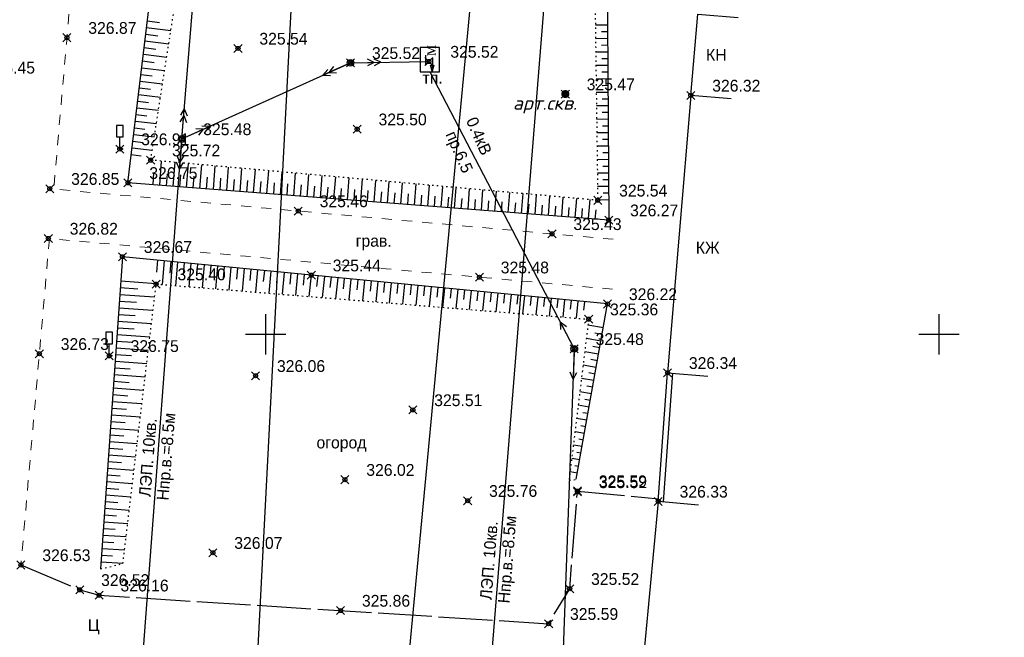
# Model space of a CAD drawing. Header units: metres. Extents: x 705573 to 711566, y 4301675 to 4311183.
# Tile 132 of 256: x 708210 to 708283, y 4309259 to 4309305. Entities that reach past the tile are written whole.
import ezdxf

# ---------------------------------------------------------------- set-up
doc = ezdxf.new("R2010")
doc.units = ezdxf.units.M
doc.header["$LTSCALE"] = 0.5
doc.header["$PDMODE"] = 35
doc.header["$PDSIZE"] = 0.3
for name, pattern in [('Auto_Street_NotBorder_Line_m1', [3, 1.5, -1.5]), ('ДОРОГИ_СТРОЯЩ', [9, 8, -1]), ('Контура низ откосов  Штриховая 0.1-0.5 - - - - - - -', [0.6, 0.1, -0.5])]:
    doc.linetypes.add(name, pattern=pattern)
for name, color, linetype in [('(001) Сетка', 92, 'Continuous'), ('(004) Точки рельефа', 7, 'Continuous'), ('(007) Здания', 7, 'Continuous'), ('(013) Газ', 30, 'ИК_Газопровод -------г--------'), ('(016) Кабель', 1, 'Continuous'), ('(019) Связь', 3, 'ИК_КАБ_СВЯЗИ'), ('(022) Возд. Линии', 7, 'Continuous'), ('(025) Дорога', 7, 'Continuous'), ('(026) Д_знаки', 7, 'Continuous'), ('(028) Гидротехн.', 7, 'Continuous'), ('(035) Откосы', 7, 'Continuous'), ('(037) Контуры', 7, 'Continuous'), ('(040) Ограда', 7, 'Continuous')]:
    doc.layers.add(name, color=color, linetype=linetype)
doc.layers.add('AUTO#_ROADS_EXIST_L', color=7, linetype='Continuous', lineweight=15, true_color=0x000000)
doc.styles.add('BM-431', font='txt')
doc.styles.add('D-431', font='txt')
doc.styles.add('P-131', font='txt')
doc.styles.add('S', font='txtwr', dxfattribs={"oblique": 15})
doc.styles.get("Standard").update_dxf_attribs({"font": 'times.ttf'})
doc.linetypes.add('GAZ_VOZDUSH', pattern='A,1,-2,["~",Standard,S=3,R=0,X=-1.5,Y=-1.5],-1,10', length=14)
doc.linetypes.add('ИК_Газопровод -------г--------', pattern='A,9,-0.6,["Г",Standard,S=1.2,R=0,X=0,Y=-0.6],-1.2', length=10.8)
doc.linetypes.add('ИК_КАБ_СВЯЗИ', pattern='A,4,["o",Standard,S=0.5,R=0,X=0,Y=-0.125],4,-2', length=10)
doc.linetypes.add('ОГРАДА_ГЛИН', pattern='A,4,["|",Standard,S=0.8,R=0,X=0,Y=-0.8],0.5,["|",Standard,S=0.8,R=0,X=0,Y=-0.8],3.5', length=8)

# ---------------------------------------------------------------- blocks, each defined once
blk = doc.blocks.new('strela1')
at = {"layer": '(022) Возд. Линии'}
for p, q in [((-2, 0), (-1.5, 0.25)), ((0, 0), (-2, 0)), ((-2, 0), (-1.5, -0.25)), ((-1.5, 0), (-1, 0.25)), ((-1.5, 0), (-1, -0.25))]:
    blk.add_line(p, q, dxfattribs=at)
blk = doc.blocks.new('strela2')
at = {"layer": '(022) Возд. Линии'}
for p, q in [((0, 0), (2, 0)), ((1.5, 0), (1, 0.25)), ((1.5, 0), (1, -0.25)), ((2, 0), (1.5, 0.25)), ((2, 0), (1.5, -0.25))]:
    blk.add_line(p, q, dxfattribs=at)
blk = doc.blocks.new('STOLB')
at = {"layer": '(022) Возд. Линии'}
blk.add_circle((0, 0), 0.25, dxfattribs=at)
blk = doc.blocks.new('I02063')
at = {"linetype": 'Continuous'}
blk.add_lwpolyline([(-0.5, 3.5), (-0.5, 1.8), (0.5, 1.8), (0.5, 3.5)], close=True, dxfattribs=at)
blk.add_lwpolyline([(0.5, 0), (0, 0), (0, 1.8)], dxfattribs=at)
at = {"color": 4, "style": 'S', "oblique": 15}
blk.add_attdef('Z', (1.280972, -0.066143), '', height=2, dxfattribs=at)
blk = doc.blocks.new('S1')
at = {"layer": '(022) Возд. Линии'}
for p, q in [((-2, 0), (-1.5, 0.25)), ((-2, 0), (-1.5, -0.25)), ((0, 0), (-2, 0))]:
    blk.add_line(p, q, dxfattribs=at)
blk = doc.blocks.new('S2')
at = {"layer": '(022) Возд. Линии'}
for p, q in [((0, 0), (2, 0)), ((2, 0), (1.5, 0.25)), ((2, 0), (1.5, -0.25))]:
    blk.add_line(p, q, dxfattribs=at)
blk = doc.blocks.new('SS')
at = {"layer": '(022) Возд. Линии'}
blk.add_circle((0, 0), 0.25, dxfattribs=at)
blk = doc.blocks.new('301')
at = {"color": 3, "linetype": 'Continuous', "const_width": 0.6}
blk.add_lwpolyline([(-0.3, 0, 1), (0.3, 0, 1)], format="xyb", close=True, dxfattribs=at)
at = {"color": 7, "style": 'S', "oblique": 15, "flags": 8}
blk.add_attdef('SK', (1.383373, -1.013531), '', height=2, dxfattribs=at)
blk = doc.blocks.new('Setka')
at = {"layer": '(001) Сетка'}
for p, q in [((0, 1.5), (0, -1.5)), ((-1.5, 0), (1.5, 0))]:
    blk.add_line(p, q, dxfattribs=at)

msp = doc.modelspace()

# ---------------------------------------------------------------- linework, layer by layer
at = {"layer": '(007) Здания', "flags": 128}
for points, elevation in [([(708260.039, 4309299.119), (708260.556, 4309305.161), (708263.545, 4309304.906)], 326.322), ([(708263.028, 4309298.868), (708260.039, 4309299.119), (708258.309, 4309278.531), (708261.298, 4309278.28)], 326.332), ([(708260.604, 4309268.702), (708257.617, 4309268.985), (708255.678, 4309248.487), (708258.665, 4309248.204)], 326.344)]:
    msp.add_lwpolyline(points, dxfattribs=dict(at, elevation=elevation))
at = {"layer": '(013) Газ', "linetype": 'GAZ_VOZDUSH', "elevation": 325.111, "flags": 128}
msp.add_lwpolyline([(708230.073, 4309915.549), (708237.064, 4309914.631), (708237.796, 4309906.21), (708237.948, 4309892.645), (708271.633, 4309889.795), (708271.633, 4309889.795), (708293.165, 4309888.333), (708284.482, 4309721.935), (708278.28, 4309632.416), (708278.086, 4309626.002), (708267.101, 4309554.457), (708203.286, 4308878.051), (708188.652, 4308618.677), (708188.652, 4308585.677)], dxfattribs=at)
at = {"layer": '(016) Кабель', "color": 0}
for p, q in [((708240.345, 4309302.116, -1.642), (708240.337, 4309301.366, -1.642)), ((708240.337, 4309301.366, -1.642), (708240.843, 4309301.91, -1.642)), ((708240.843, 4309301.91, -1.642), (708240.832, 4309300.91, -1.642)), ((708240.832, 4309300.91, -1.642), (708240.712, 4309301.362, -1.642)), ((708240.712, 4309301.362, -1.642), (708240.962, 4309301.359, -1.642)), ((708240.962, 4309301.359, -1.642), (708240.832, 4309300.91, -1.642))]:
    msp.add_line(p, q, dxfattribs=at)
at = {"layer": '(016) Кабель', "color": 0, "elevation": -1.642}
msp.add_lwpolyline([(708239.936, 4309300.865), (708241.386, 4309300.865), (708241.386, 4309300.865), (708241.386, 4309302.681), (708239.936, 4309302.681), (708239.936, 4309300.865)], close=True, dxfattribs=at)
at = {"layer": '(019) Связь', "elevation": 325.726, "flags": 128}
msp.add_lwpolyline([(708153.006, 4308571.818), (708156.993, 4308609.509), (708156.993, 4308609.509), (708174.147, 4308666.959), (708174.323, 4308670.733), (708195.362, 4308919.928), (708204.073, 4309029.859), (708218.911, 4309205.253), (708226.164, 4309224.91), (708236.601, 4309425.449), (708237.563, 4309445.941), (708241.532, 4309518.706), (708251.542, 4309611.078), (708253.161, 4309631.293), (708257.428, 4309700.42), (708258.881, 4309712.256), (708269.326, 4309836.622), (708270.394, 4309849.381), (708278.265, 4309932.284), (708280.616, 4309944.696), (708295.324, 4310108.263), (708303.766, 4310173.623), (708303.348, 4310191.009), (708305.187, 4310238.893), (708306.696, 4310249.894), (708308.615, 4310273.087), (708309.889, 4310281.813), (708320.552, 4310401.57), (708321.594, 4310412.943), (708336.888, 4310582.457), (708345.287, 4310694.486), (708346.981, 4310695.558), (708355.083, 4310696.931), (708358.134, 4310696.437)], dxfattribs=at)
at = {"layer": '(022) Возд. Линии', "flags": 128}
for points, elevation in [([(708173.508, 4308716.069), (708180.426, 4308788.09), (708187.561, 4308888.99), (708190.623, 4308921.469), (708195.781, 4308976.19), (708203.64, 4309069.965), (708211.44, 4309164.292), (708218.596, 4309250.651), (708219.251, 4309256.066), (708222.239, 4309295.887), (708225.833, 4309339.604), (708227.553, 4309406.946), (708237.806, 4309505.385), (708242.302, 4309555.66), (708248.423, 4309625.619), (708247.859, 4309642.821), (708189.324, 4309635.604)], -1.642), ([(708193.113, 4309415.99), (708231.85, 4309412.414), (708252.432, 4309429.3), (708256.599, 4309394.679), (708250.049, 4309317.143), (708243.396, 4309234.803), (708236.639, 4309154.46), (708229.091, 4309058.79), (708221.041, 4308960.485), (708213.333, 4308863.386), (708205.917, 4308779.386), (708198.539, 4308684.64), (708194.357, 4308635.494), (708189.106, 4308573.79)], 325.897), ([(708222.239, 4309295.887), (708234.77, 4309301.543), (708240.59, 4309301.638)], -1.642), ([(708240.661, 4309300.865), (708251.381, 4309280.312), (708249.914, 4309240.464), (708254.9, 4309237.569)], -1.642)]:
    msp.add_lwpolyline(points, dxfattribs=dict(at, elevation=elevation))
at = {"layer": '(025) Дорога', "linetype": 'ДОРОГИ_СТРОЯЩ', "elevation": 325.591, "flags": 128}
msp.add_lwpolyline([(708210.291, 4309264.267), (708214.658, 4309262.423), (708216.096, 4309262.019), (708249.48, 4309259.908), (708251.042, 4309262.504), (708251.616, 4309269.756), (708257.636, 4309269.187)], dxfattribs=at)
at = {"layer": '(035) Откосы'}
for p, q in [((708219.682, 4309304.648, 326.27), (708220.591, 4309304.539, 326.27)), ((708219.622, 4309304.153, 326.27), (708221.423, 4309303.936, 326.27)), ((708253.846, 4309304.336, 326.27), (708252.95, 4309304.33, 326.27)), ((708253.849, 4309303.837, 326.27), (708253.403, 4309303.834, 326.27)), ((708219.503, 4309303.162, 326.27), (708221.269, 4309302.949, 326.27)), ((708219.562, 4309303.657, 326.27), (708220.454, 4309303.55, 326.27)), ((708253.853, 4309303.337, 326.27), (708252.964, 4309303.332, 326.27)), ((708219.443, 4309302.666, 326.27), (708220.318, 4309302.561, 326.27)), ((708253.859, 4309302.339, 326.27), (708252.977, 4309302.333, 326.27)), ((708253.856, 4309302.838, 326.27), (708253.413, 4309302.835, 326.27)), ((708219.324, 4309301.675, 326.27), (708220.182, 4309301.572, 326.27)), ((708219.384, 4309302.17, 326.27), (708221.116, 4309301.962, 326.27)), ((708253.863, 4309301.84, 326.27), (708253.423, 4309301.837, 326.27)), ((708219.264, 4309301.179, 326.27), (708220.962, 4309300.975, 326.27)), ((708253.866, 4309301.341, 326.27), (708252.991, 4309301.335, 326.27)), ((708253.869, 4309300.842, 326.27), (708253.433, 4309300.839, 326.27)), ((708219.145, 4309300.188, 326.27), (708220.809, 4309299.988, 326.27)), ((708219.205, 4309300.684, 326.27), (708220.045, 4309300.583, 326.27)), ((708253.873, 4309300.343, 326.27), (708253.005, 4309300.337, 326.27)), ((708219.086, 4309299.693, 326.27), (708219.909, 4309299.594, 326.27)), ((708253.879, 4309299.344, 326.27), (708253.018, 4309299.339, 326.27)), ((708253.876, 4309299.844, 326.27), (708253.444, 4309299.841, 326.27)), ((708218.966, 4309298.701, 326.27), (708219.772, 4309298.605, 326.27)), ((708219.026, 4309299.197, 326.27), (708220.655, 4309299.001, 326.27)), ((708253.882, 4309298.845, 326.27), (708253.454, 4309298.842, 326.27)), ((708218.907, 4309298.206, 326.27), (708220.501, 4309298.014, 326.27)), ((708253.886, 4309298.346, 326.27), (708253.032, 4309298.34, 326.27)), ((708218.787, 4309297.215, 326.27), (708220.348, 4309297.027, 326.27)), ((708218.847, 4309297.71, 326.27), (708219.636, 4309297.615, 326.27)), ((708253.892, 4309297.348, 326.27), (708253.045, 4309297.342, 326.27)), ((708253.889, 4309297.847, 326.27), (708253.464, 4309297.844, 326.27)), ((708218.728, 4309296.719, 326.27), (708219.499, 4309296.626, 326.27)), ((708253.896, 4309296.849, 326.27), (708253.474, 4309296.846, 326.27)), ((708218.609, 4309295.728, 326.27), (708219.363, 4309295.637, 326.27)), ((708218.668, 4309296.224, 326.27), (708220.194, 4309296.04, 326.27)), ((708253.899, 4309296.35, 326.27), (708253.059, 4309296.344, 326.27)), ((708253.902, 4309295.851, 326.27), (708253.484, 4309295.848, 326.27)), ((708218.549, 4309295.233, 326.27), (708220.041, 4309295.053, 326.27)), ((708253.906, 4309295.351, 326.27), (708253.072, 4309295.346, 326.27)), ((708218.489, 4309294.737, 326.27), (708219.227, 4309294.648, 326.27)), ((708220.6, 4309292.448, 326.27), (708220.739, 4309294.243, 326.27)), ((708253.912, 4309294.353, 326.27), (708253.086, 4309294.348, 326.27)), ((708253.909, 4309294.852, 326.27), (708253.494, 4309294.85, 326.27)), ((708221.595, 4309292.37, 326.27), (708221.734, 4309294.154, 326.27)), ((708222.591, 4309292.293, 326.27), (708222.728, 4309294.064, 326.27)), ((708223.586, 4309292.216, 326.27), (708223.722, 4309293.975, 326.27)), ((708224.581, 4309292.139, 326.27), (708224.717, 4309293.886, 326.27)), ((708225.576, 4309292.062, 326.27), (708225.711, 4309293.797, 326.27)), ((708226.572, 4309291.984, 326.27), (708226.705, 4309293.707, 326.27)), ((708227.567, 4309291.907, 326.27), (708227.7, 4309293.618, 326.27)), ((708228.562, 4309291.83, 326.27), (708228.694, 4309293.529, 326.27)), ((708253.916, 4309293.854, 326.27), (708253.504, 4309293.851, 326.27)), ((708220.102, 4309292.486, 326.27), (708220.172, 4309293.387, 326.27)), ((708221.098, 4309292.409, 326.27), (708221.167, 4309293.304, 326.27)), ((708222.093, 4309292.332, 326.27), (708222.162, 4309293.22, 326.27)), ((708223.088, 4309292.255, 326.27), (708223.157, 4309293.137, 326.27)), ((708224.083, 4309292.177, 326.27), (708224.151, 4309293.054, 326.27)), ((708225.079, 4309292.1, 326.27), (708225.146, 4309292.971, 326.27)), ((708226.074, 4309292.023, 326.27), (708226.141, 4309292.887, 326.27)), ((708227.069, 4309291.946, 326.27), (708227.136, 4309292.804, 326.27)), ((708229.558, 4309291.753, 326.27), (708229.688, 4309293.439, 326.27)), ((708230.553, 4309291.675, 326.27), (708230.683, 4309293.35, 326.27)), ((708231.548, 4309291.598, 326.27), (708231.677, 4309293.261, 326.27)), ((708232.543, 4309291.521, 326.27), (708232.671, 4309293.172, 326.27)), ((708233.539, 4309291.444, 326.27), (708233.666, 4309293.082, 326.27)), ((708234.534, 4309291.367, 326.27), (708234.66, 4309292.993, 326.27)), ((708235.529, 4309291.289, 326.27), (708235.654, 4309292.904, 326.27)), ((708236.525, 4309291.212, 326.27), (708236.649, 4309292.815, 326.27)), ((708253.919, 4309293.355, 326.27), (708253.1, 4309293.349, 326.27)), ((708253.922, 4309292.856, 326.27), (708253.514, 4309292.853, 326.27)), ((708228.065, 4309291.869, 326.27), (708228.131, 4309292.721, 326.27)), ((708229.06, 4309291.791, 326.27), (708229.126, 4309292.638, 326.27)), ((708230.055, 4309291.714, 326.27), (708230.12, 4309292.554, 326.27)), ((708231.05, 4309291.637, 326.27), (708231.115, 4309292.471, 326.27)), ((708232.046, 4309291.56, 326.27), (708232.11, 4309292.388, 326.27)), ((708233.041, 4309291.482, 326.27), (708233.105, 4309292.305, 326.27)), ((708234.036, 4309291.405, 326.27), (708234.1, 4309292.221, 326.27)), ((708235.032, 4309291.328, 326.27), (708235.094, 4309292.138, 326.27)), ((708236.027, 4309291.251, 326.27), (708236.089, 4309292.055, 326.27)), ((708237.52, 4309291.135, 326.27), (708237.643, 4309292.725, 326.27)), ((708238.515, 4309291.058, 326.27), (708238.638, 4309292.636, 326.27)), ((708239.51, 4309290.981, 326.27), (708239.632, 4309292.547, 326.27)), ((708240.506, 4309290.903, 326.27), (708240.626, 4309292.457, 326.27)), ((708241.501, 4309290.826, 326.27), (708241.621, 4309292.368, 326.27)), ((708242.496, 4309290.749, 326.27), (708242.615, 4309292.279, 326.27)), ((708243.492, 4309290.672, 326.27), (708243.609, 4309292.19, 326.27)), ((708244.487, 4309290.595, 326.27), (708244.604, 4309292.1, 326.27)), ((708253.925, 4309292.357, 326.27), (708253.113, 4309292.351, 326.27)), ((708237.022, 4309291.174, 326.27), (708237.084, 4309291.972, 326.27)), ((708238.017, 4309291.096, 326.27), (708238.079, 4309291.888, 326.27)), ((708239.013, 4309291.019, 326.27), (708239.074, 4309291.805, 326.27)), ((708240.008, 4309290.942, 326.27), (708240.069, 4309291.722, 326.27)), ((708241.003, 4309290.865, 326.27), (708241.063, 4309291.639, 326.27)), ((708241.999, 4309290.788, 326.27), (708242.058, 4309291.556, 326.27)), ((708242.994, 4309290.71, 326.27), (708243.053, 4309291.472, 326.27)), ((708243.989, 4309290.633, 326.27), (708244.048, 4309291.389, 326.27)), ((708244.984, 4309290.556, 326.27), (708245.043, 4309291.306, 326.27)), ((708245.482, 4309290.517, 326.27), (708245.598, 4309292.011, 326.27)), ((708246.477, 4309290.44, 326.27), (708246.592, 4309291.922, 326.27)), ((708247.473, 4309290.363, 326.27), (708247.587, 4309291.832, 326.27)), ((708248.468, 4309290.286, 326.27), (708248.581, 4309291.743, 326.27)), ((708249.463, 4309290.208, 326.27), (708249.575, 4309291.654, 326.27)), ((708250.459, 4309290.131, 326.27), (708250.57, 4309291.565, 326.27)), ((708251.454, 4309290.054, 326.27), (708251.564, 4309291.475, 326.27)), ((708252.449, 4309289.977, 326.27), (708252.558, 4309291.386, 326.27)), ((708253.932, 4309291.358, 326.27), (708253.127, 4309291.353, 326.27)), ((708253.929, 4309291.858, 326.27), (708253.524, 4309291.855, 326.27)), ((708245.98, 4309290.479, 326.27), (708246.037, 4309291.223, 326.27)), ((708246.975, 4309290.401, 326.27), (708247.032, 4309291.139, 326.27)), ((708247.97, 4309290.324, 326.27), (708248.027, 4309291.056, 326.27)), ((708248.966, 4309290.247, 326.27), (708249.022, 4309290.973, 326.27)), ((708249.961, 4309290.17, 326.27), (708250.017, 4309290.89, 326.27)), ((708250.956, 4309290.093, 326.27), (708251.012, 4309290.806, 326.27)), ((708251.951, 4309290.015, 326.27), (708252.006, 4309290.723, 326.27)), ((708252.947, 4309289.938, 326.27), (708253.001, 4309290.64, 326.27)), ((708220.382, 4309286.004), (708220.468, 4309286.887)), ((708220.792, 4309285.08), (708220.963, 4309286.839)), ((708221.373, 4309285.915), (708221.459, 4309286.791)), ((708221.784, 4309284.999), (708221.954, 4309286.743)), ((708222.364, 4309285.827), (708222.449, 4309286.695)), ((708222.776, 4309284.919), (708222.944, 4309286.647)), ((708223.356, 4309285.739), (708223.439, 4309286.599)), ((708223.768, 4309284.838), (708223.934, 4309286.55)), ((708224.347, 4309285.65), (708224.429, 4309286.502)), ((708224.76, 4309284.758), (708224.925, 4309286.454)), ((708225.338, 4309285.562), (708225.42, 4309286.406)), ((708225.751, 4309284.677), (708225.915, 4309286.358)), ((708226.329, 4309285.473), (708226.41, 4309286.31)), ((708226.743, 4309284.597), (708226.905, 4309286.262)), ((708227.32, 4309285.385), (708227.4, 4309286.213)), ((708227.735, 4309284.517), (708227.895, 4309286.165)), ((708228.311, 4309285.297), (708228.391, 4309286.117)), ((708228.727, 4309284.436), (708228.886, 4309286.069)), ((708229.302, 4309285.208), (708229.381, 4309286.021)), ((708229.719, 4309284.356), (708229.876, 4309285.973)), ((708230.293, 4309285.12), (708230.371, 4309285.924)), ((708230.711, 4309284.275), (708230.866, 4309285.876)), ((708231.284, 4309285.032), (708231.361, 4309285.828)), ((708231.702, 4309284.195), (708231.857, 4309285.78)), ((708232.275, 4309284.943), (708232.352, 4309285.732)), ((708232.694, 4309284.114), (708232.847, 4309285.684)), ((708233.266, 4309284.855), (708233.342, 4309285.636)), ((708233.686, 4309284.034), (708233.837, 4309285.587)), ((708234.257, 4309284.766), (708234.332, 4309285.539)), ((708234.678, 4309283.953), (708234.827, 4309285.491)), ((708235.248, 4309284.678), (708235.323, 4309285.443)), ((708218.971, 4309284.734), (708217.668, 4309284.826)), ((708220.333, 4309285.138), (708217.703, 4309285.322)), ((708235.67, 4309283.873), (708235.818, 4309285.395)), ((708236.239, 4309284.59), (708236.313, 4309285.347)), ((708236.662, 4309283.793), (708236.808, 4309285.299)), ((708237.23, 4309284.501), (708237.303, 4309285.25)), ((708237.653, 4309283.712), (708237.798, 4309285.202)), ((708238.221, 4309284.413), (708238.293, 4309285.154)), ((708238.645, 4309283.632), (708238.789, 4309285.106)), ((708239.212, 4309284.325), (708239.284, 4309285.058)), ((708239.637, 4309283.551), (708239.779, 4309285.01)), ((708240.204, 4309284.236), (708240.274, 4309284.962)), ((708240.629, 4309283.471), (708240.769, 4309284.913)), ((708241.195, 4309284.148), (708241.264, 4309284.865)), ((708241.621, 4309283.39), (708241.759, 4309284.817)), ((708242.186, 4309284.06), (708242.255, 4309284.769)), ((708242.613, 4309283.31), (708242.75, 4309284.721)), ((708220.216, 4309284.149), (708217.633, 4309284.329)), ((708243.177, 4309283.971), (708243.245, 4309284.673)), ((708243.604, 4309283.23), (708243.74, 4309284.624)), ((708244.168, 4309283.883), (708244.235, 4309284.576)), ((708244.596, 4309283.149), (708244.73, 4309284.528)), ((708245.159, 4309283.794), (708245.225, 4309284.48)), ((708245.588, 4309283.069), (708245.721, 4309284.432)), ((708246.15, 4309283.706), (708246.216, 4309284.384)), ((708246.58, 4309282.988), (708246.711, 4309284.336)), ((708247.141, 4309283.618), (708247.206, 4309284.287)), ((708247.572, 4309282.908), (708247.701, 4309284.239)), ((708248.132, 4309283.529), (708248.196, 4309284.191)), ((708248.564, 4309282.827), (708248.691, 4309284.143)), ((708249.123, 4309283.441), (708249.187, 4309284.095)), ((708249.555, 4309282.747), (708249.682, 4309284.047)), ((708250.114, 4309283.353), (708250.177, 4309283.999)), ((708220.098, 4309283.16), (708217.564, 4309283.337)), ((708218.878, 4309283.744), (708217.598, 4309283.833)), ((708250.547, 4309282.666), (708250.672, 4309283.95)), ((708251.105, 4309283.264), (708251.167, 4309283.902)), ((708251.539, 4309282.586), (708251.662, 4309283.854)), ((708252.096, 4309283.176), (708252.157, 4309283.806)), ((708218.784, 4309282.753), (708217.529, 4309282.841)), ((708218.691, 4309281.762), (708217.46, 4309281.848)), ((708219.981, 4309282.17), (708217.494, 4309282.344)), ((708252.401, 4309282.094), (708253.542, 4309281.891)), ((708219.863, 4309281.181), (708217.425, 4309281.352)), ((708252.281, 4309281.105), (708253.368, 4309280.911)), ((708252.898, 4309281.5), (708253.455, 4309281.401)), ((708219.746, 4309280.192), (708217.355, 4309280.359)), ((708218.597, 4309280.771), (708217.39, 4309280.856)), ((708252.75, 4309280.516), (708253.28, 4309280.421)), ((708218.504, 4309279.78), (708217.321, 4309279.863)), ((708252.16, 4309280.116), (708253.193, 4309279.932)), ((708218.41, 4309278.789), (708217.251, 4309278.87)), ((708219.628, 4309279.203), (708217.286, 4309279.367)), ((708252.04, 4309279.127), (708253.019, 4309278.952)), ((708252.603, 4309279.532), (708253.106, 4309279.442)), ((708219.51, 4309278.214), (708217.217, 4309278.374)), ((708251.919, 4309278.137), (708252.844, 4309277.973)), ((708252.455, 4309278.547), (708252.931, 4309278.462)), ((708218.317, 4309277.799), (708217.182, 4309277.878)), ((708252.308, 4309277.563), (708252.757, 4309277.483)), ((708218.223, 4309276.808), (708217.112, 4309276.885)), ((708219.393, 4309277.225), (708217.147, 4309277.382)), ((708251.799, 4309277.148), (708252.67, 4309276.993)), ((708219.275, 4309276.235), (708217.078, 4309276.389)), ((708251.678, 4309276.159), (708252.495, 4309276.014)), ((708252.16, 4309276.578), (708252.582, 4309276.503)), ((708219.158, 4309275.246), (708217.008, 4309275.397)), ((708218.13, 4309275.817), (708217.043, 4309275.893)), ((708252.013, 4309275.594), (708252.408, 4309275.524)), ((708218.036, 4309274.826), (708216.974, 4309274.9)), ((708251.558, 4309275.17), (708252.321, 4309275.034)), ((708251.866, 4309274.61), (708252.233, 4309274.544)), ((708217.943, 4309273.835), (708216.904, 4309273.908)), ((708219.04, 4309274.257), (708216.939, 4309274.404)), ((708251.438, 4309274.181), (708252.146, 4309274.054)), ((708218.923, 4309273.268), (708216.87, 4309273.412)), ((708251.317, 4309273.192), (708251.971, 4309273.075)), ((708251.718, 4309273.625), (708252.059, 4309273.565)), ((708218.805, 4309272.279), (708216.8, 4309272.419)), ((708217.849, 4309272.844), (708216.835, 4309272.915)), ((708251.571, 4309272.641), (708251.884, 4309272.585)), ((708217.756, 4309271.853), (708216.765, 4309271.923)), ((708251.197, 4309272.202), (708251.797, 4309272.095)), ((708251.423, 4309271.657), (708251.71, 4309271.606)), ((708217.662, 4309270.863), (708216.696, 4309270.93)), ((708218.687, 4309271.29), (708216.731, 4309271.426)), ((708251.076, 4309271.213), (708251.622, 4309271.116)), ((708218.57, 4309270.3), (708216.661, 4309270.434)), ((708218.452, 4309269.311), (708216.592, 4309269.441)), ((708217.569, 4309269.872), (708216.627, 4309269.938)), ((708217.475, 4309268.881), (708216.557, 4309268.945)), ((708217.382, 4309267.89), (708216.488, 4309267.953)), ((708218.335, 4309268.322), (708216.522, 4309268.449)), ((708218.217, 4309267.333), (708216.453, 4309267.456)), ((708218.1, 4309266.344), (708216.384, 4309266.464)), ((708217.288, 4309266.899), (708216.418, 4309266.96)), ((708217.195, 4309265.908), (708216.349, 4309265.968)), ((708217.101, 4309264.918), (708216.279, 4309264.975)), ((708217.982, 4309265.355), (708216.314, 4309265.471)), ((708217.858, 4309264.366), (708216.245, 4309264.479))]:
    msp.add_line(p, q, dxfattribs=at)
at = {"layer": '(035) Откосы', "elevation": 326.27, "flags": 128}
msp.add_lwpolyline([(708253.942, 4309289.861), (708218.236, 4309292.631), (708221.419, 4309319.089), (708253.771, 4309315.656), (708253.942, 4309289.861)], dxfattribs=at)
at = {"layer": '(035) Откосы', "linetype": 'Контура низ откосов  Штриховая 0.1-0.5 - - - - - - -', "elevation": 325.685}
msp.add_lwpolyline([(708252.805, 4309315.008), (708253.127, 4309291.335), (708219.926, 4309294.316), (708223.56, 4309317.669), (708252.805, 4309315.008)], dxfattribs=at)
at = {"layer": '(035) Откосы', "flags": 128}
msp.add_lwpolyline([(708251.535, 4309270.626), (708253.854, 4309283.641), (708217.83, 4309287.144), (708216.21, 4309263.982)], dxfattribs=at)
at = {"layer": '(035) Откосы', "linetype": 'Контура низ откосов  Штриховая 0.1-0.5 - - - - - - -'}
msp.add_lwpolyline([(708216.21, 4309263.982), (708217.865, 4309264.367), (708220.331, 4309285.117), (708252.452, 4309282.512), (708250.994, 4309270.541), (708251.535, 4309270.626)], dxfattribs=at)
at = {"layer": '(040) Ограда', "linetype": 'ОГРАДА_ГЛИН', "elevation": 326.332, "flags": 128}
msp.add_lwpolyline([(708257.617, 4309268.985), (708258.309, 4309278.531)], dxfattribs=at)
at = {"layer": '(040) Ограда', "elevation": 326.332, "flags": 128}
msp.add_lwpolyline([(708258.015, 4309268.947), (708258.708, 4309278.498)], dxfattribs=at)
at = {"color": 0, "linetype": 'ByBlock', "lineweight": -2, "transparency": 16777216}
for p in [(708213.706, 4309303.404, 326.866), (708226.41, 4309302.608, 325.543), (708234.77, 4309301.543, 325.524), (708240.59, 4309301.638, 325.522), (708250.719, 4309299.222, 325.473), (708260.039, 4309299.119, 326.322), (708235.259, 4309296.617, 325.502), (708222.239, 4309295.887, 325.485), (708217.635, 4309295.139, 326.906), (708219.926, 4309294.316, 325.715), (708218.236, 4309292.631, 326.746), (708212.434, 4309292.195, 326.846), (708253.127, 4309291.335, 325.542), (708230.887, 4309290.538, 325.458), (708253.942, 4309289.861, 326.27), (708249.732, 4309288.846, 325.432), (708212.325, 4309288.501, 326.821), (708217.83, 4309287.144, 326.67), (708231.857, 4309285.78, 325.439), (708244.337, 4309285.627, 325.482), (708220.331, 4309285.117, 325.396), (708253.854, 4309283.641, 326.215), (708252.452, 4309282.512, 325.355), (708251.381, 4309280.312, 325.481), (708211.659, 4309279.942, 326.728), (708216.848, 4309279.792, 326.749), (708227.716, 4309278.309, 326.064), (708258.309, 4309278.531, 326.337), (708239.395, 4309275.776, 325.515), (708234.352, 4309270.599, 326.025), (708251.616, 4309269.756, 325.591), (708251.631, 4309269.691, 325.517), (708243.469, 4309269.037, 325.758), (708257.617, 4309268.985, 326.332), (708224.546, 4309265.178, 326.07), (708210.291, 4309264.267, 326.533), (708251.042, 4309262.504, 325.519), (708214.658, 4309262.423, 326.517), (708216.096, 4309262.019, 326.161), (708234.028, 4309260.885, 325.856), (708249.48, 4309259.908, 325.593)]:
    msp.add_point(p, dxfattribs=at)
at = {"layer": 'AUTO#_ROADS_EXIST_L', "linetype": 'Auto_Street_NotBorder_Line_m1', "lineweight": 15, "flags": 128}
for points in [[(708254.204, 4309317.36), (708215.15, 4309319.956), (708212.725, 4309292.169), (708254.337, 4309288.433)], [(708254.228, 4309284.739), (708212.405, 4309288.494), (708210.291, 4309264.267)]]:
    msp.add_lwpolyline(points, dxfattribs=at)

# ---------------------------------------------------------------- block references
at = {"layer": '(001) Сетка'}
for p in [(708228.465, 4309281.396), (708278.465, 4309281.396)]:
    msp.add_blockref('Setka', p, dxfattribs=at)
at = {"layer": '(022) Возд. Линии'}
for name, p, rotation in [('strela1', (708234.54, 4309301.439, 325.524), 24.36470763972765), ('strela2', (708235.02, 4309301.547, 325.524), 0.9351573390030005), ('strela2', (708222.26, 4309296.136, -1.642), 85.30024950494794), ('strela1', (708222.218, 4309295.636, -1.642), 85.30024950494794), ('S2', (708251.267, 4309280.531, -1.642), 117.5450033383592), ('S1', (708251.372, 4309280.06, -1.642), 87.97877043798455)]:
    msp.add_blockref(name, p, dxfattribs=dict(at, rotation=rotation))
for name, p in [('STOLB', (708234.77, 4309301.543, 325.524)), ('STOLB', (708222.239, 4309295.887, -1.642)), ('SS', (708251.381, 4309280.312, -1.642))]:
    msp.add_blockref(name, p, dxfattribs=at)
at = {"layer": '(022) Возд. Линии', "xscale": -1, "rotation": 24.53028664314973}
msp.add_blockref('strela1', (708222.468, 4309295.992, -1.642), dxfattribs=at)
at = {"layer": '(026) Д_знаки', "xscale": 0.5, "yscale": 0.5, "zscale": 0.5}
for p in [(708217.635, 4309295.139, 326.906), (708216.848, 4309279.792, 326.749)]:
    msp.add_blockref('I02063', p, dxfattribs=at)
at = {"layer": '(028) Гидротехн.'}
ref = msp.add_blockref('301', (708250.719, 4309299.222, 325.473), dxfattribs=dict(at, xscale=0.5, yscale=0.5, zscale=0.5))
ref.add_attrib('SK', 'арт.скв.', (708246.823, 4309298.054, 325.473), dxfattribs={"layer": '0', "color": 1, "lineweight": 30, "height": 1, "style": 'S', "oblique": 15, "flags": 8})

# ---------------------------------------------------------------- texts
at = {"layer": '(004) Точки рельефа', "style": 'D-431'}
for s, p in [('326.87', (708215.292, 4309303.69, 326.866)), ('325.54', (708227.997, 4309302.89, 325.543)), ('325.52', (708236.356, 4309301.824, 325.524)), ('325.52', (708242.176, 4309301.919, 325.522)), ('326.45', (708207.757, 4309300.738, 326.446)), ('325.47', (708252.305, 4309299.503, 325.473)), ('326.32', (708261.625, 4309299.404, 326.322)), ('325.50', (708236.845, 4309296.899, 325.502)), ('325.48', (708223.825, 4309296.17, 325.485)), ('326.91', (708219.221, 4309295.424, 326.906)), ('325.72', (708221.512, 4309294.597, 325.715)), ('326.75', (708219.822, 4309292.916, 326.746)), ('326.85', (708214.02, 4309292.48, 326.846)), ('325.54', (708254.713, 4309291.616, 325.542)), ('325.46', (708232.473, 4309290.824, 325.458)), ('326.27', (708255.528, 4309290.146, 326.27)), ('325.43', (708251.319, 4309289.128, 325.432)), ('326.82', (708213.911, 4309288.786, 326.821)), ('326.67', (708219.416, 4309287.429, 326.67)), ('325.44', (708233.443, 4309286.061, 325.439)), ('325.40', (708221.917, 4309285.4, 325.396)), ('325.48', (708245.923, 4309285.91, 325.482)), ('326.22', (708255.44, 4309283.926, 326.215)), ('325.36', (708254.038, 4309282.797, 325.355)), ('326.73', (708213.245, 4309280.227, 326.728)), ('325.48', (708252.967, 4309280.595, 325.481)), ('326.75', (708218.434, 4309280.077, 326.749)), ('326.34', (708259.895, 4309278.816, 326.337)), ('326.06', (708229.302, 4309278.594, 326.064)), ('325.51', (708240.981, 4309276.057, 325.515)), ('326.02', (708235.938, 4309270.884, 326.025)), ('325.59', (708253.202, 4309270.04, 325.591)), ('325.52', (708253.217, 4309269.972, 325.517)), ('325.76', (708245.055, 4309269.322, 325.758)), ('326.33', (708259.203, 4309269.27, 326.332)), ('326.07', (708226.132, 4309265.464, 326.07)), ('326.53', (708211.877, 4309264.552, 326.533)), ('326.52', (708216.244, 4309262.708, 326.517)), ('325.52', (708252.628, 4309262.785, 325.519)), ('326.16', (708217.682, 4309262.304, 326.161)), ('325.86', (708235.614, 4309261.171, 325.856)), ('325.59', (708251.066, 4309260.192, 325.593))]:
    msp.add_text(s, height=0.875, dxfattribs=at).set_placement(p)
at = {"layer": '(007) Здания', "style": 'P-131'}
for s, p in [('КН', (708261.167, 4309301.695)), ('КЖ', (708260.403, 4309287.378))]:
    msp.add_text(s, height=0.88, dxfattribs=at).set_placement(p)
at = {"layer": '(016) Кабель', "color": 0}
msp.add_text('м', height=0.875, rotation=90.6373, dxfattribs=at).set_placement((708241.091, 4309302.042, -1.642))
at = {"layer": '(016) Кабель', "color": 0, "style": 'D-431'}
msp.add_text('тп.', height=0.875, dxfattribs=at).set_placement((708240.116, 4309299.997, -1.642))
at = {"layer": '(022) Возд. Линии', "style": 'BM-431'}
for s, rotation, p in [('0.4кВ', 293.63646, (708243.33, 4309297.266, -1.642)), ('пр.6.5', 293.63646, (708241.805, 4309296.231, -1.642)), ('Hпр.в.=8.5м', 85.43168, (708221.243, 4309269.032, -1.642)), ('Hпр.в.=8.5м', 85.43168, (708246.572, 4309261.394, 325.897))]:
    msp.add_text(s, height=0.875, rotation=rotation, dxfattribs=at).set_placement(p)
at = {"layer": '(022) Возд. Линии', "char_height": 0.875, "attachment_point": 1, "rotation": 85.43168, "style": 'BM-431'}
for insert in [(708219.042, 4309269.36, -1.642), (708244.37, 4309261.723, 325.897)]:
    msp.add_mtext('ЛЭП. 10кв.', dxfattribs=dict(at, insert=insert))
at = {"layer": '(025) Дорога', "linetype": 'ДОРОГИ_СТРОЯЩ', "style": 'BM-431'}
for s, p in [('грав.', (708235.151, 4309287.891)), ('Ц', (708215.261, 4309259.361))]:
    msp.add_text(s, height=0.875, dxfattribs=at).set_placement(p)
at = {"layer": '(037) Контуры', "color": 0, "linetype": 'ByBlock', "style": 'BM-431'}
msp.add_text('огород', height=0.875, dxfattribs=at).set_placement((708232.239, 4309272.921))

doc.saveas('drawing.dxf')
